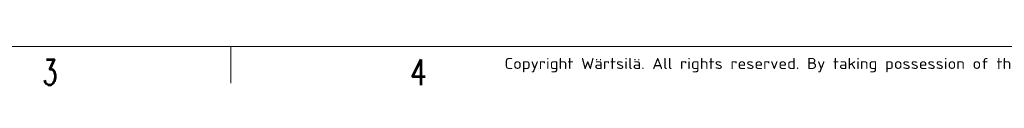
# Model space of a CAD drawing. Header units: inches. Extents: x 0 to 23760, y -13 to 16800.
# Tile 31 of 223: x 4730 to 10091, y -13 to 222. Entities that reach past the tile are written whole.
import ezdxf

# ---------------------------------------------------------------- set-up
doc = ezdxf.new("R2010")
doc.units = ezdxf.units.IN
doc.layers.add('210', color=7, linetype='Continuous', true_color=0xffffff)
doc.styles.add('iso-1', font='isocp.shx')
doc.styles.add('latin_extended', font='simplex.shx')

msp = doc.modelspace()

# ---------------------------------------------------------------- linework, layer by layer
at = {"layer": '210', "color": 7, "linetype": 'Continuous', "lineweight": 18}
for p, q in [((200, 200), (23560, 200)), ((5880, 0), (5880, 200))]:
    msp.add_line(p, q, dxfattribs=at)

# ---------------------------------------------------------------- texts
at = {"layer": '210', "color": 211, "linetype": 'Continuous', "lineweight": 13, "insert": (7369.968, 59.059), "char_height": 60, "attachment_point": 7, "line_spacing_factor": 0.963855, "style": 'iso-1'}
msp.add_mtext('\\W1.2083;Copyright Wärtsilä. All rights reserved. By taking possession of the drawing the recipient recognizes and honours these rights. Neither the whole nor any part of this drawing may be used in any way for construction, fabrication, marketing or any other', dxfattribs=at)
at = {"layer": '210', "color": 211, "linetype": 'Continuous', "lineweight": 18, "char_height": 140, "attachment_point": 7, "line_spacing_factor": 0.963855, "style": 'latin_extended'}
for s, insert in [('\\W0.6563;3', (4855.328, -10.697)), ('\\W0.7656;4', (6855.328, -10.697))]:
    msp.add_mtext(s, dxfattribs=dict(at, insert=insert))

doc.saveas('drawing.dxf')
